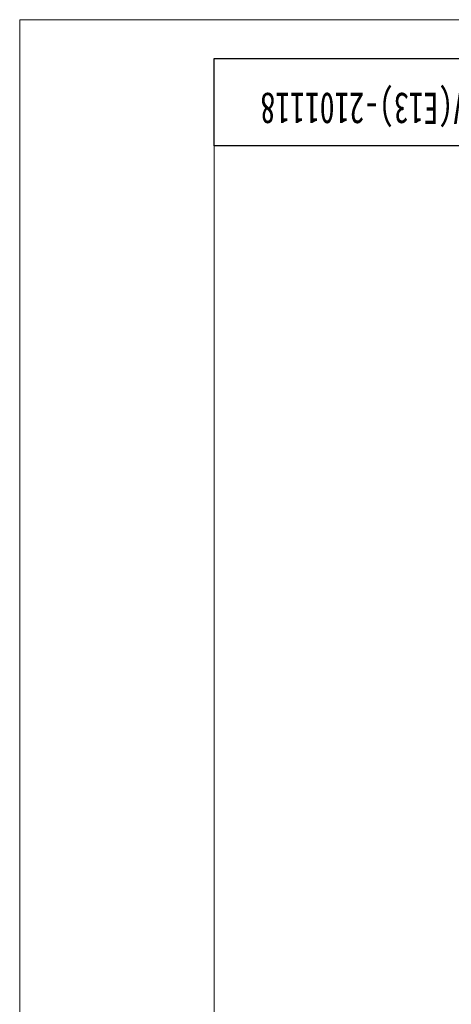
# Model space of a CAD drawing. Header units: millimetres. Extents: x 10048 to 10454, y -5517 to -5290.
# Tile 2 of 5: x 10048 to 10108, y -5427 to -5290. Entities that reach past the tile are written whole.
import ezdxf

# ---------------------------------------------------------------- set-up
doc = ezdxf.new("R2010")
doc.units = ezdxf.units.MM
doc.layers.add('图框', color=7, linetype='CONTINUOUS')
doc.styles.add('SLDTEXTSTYLE2', font='仿宋_GB2312.ttf', dxfattribs={"width": 0.7})

msp = doc.modelspace()

# ---------------------------------------------------------------- linework, layer by layer
at = {"layer": '图框', "linetype": 'Continuous', "lineweight": 18}
for p, q in [((10368.7, -5290.33), (10047.94, -5290.33)), ((10047.94, -5517.13), (10047.94, -5290.33)), ((10074.94, -5511.73), (10074.94, -5301.13))]:
    msp.add_line(p, q, dxfattribs=at)
at = {"layer": '图框'}
for points in [[(10074.94, -5295.73), (10363.3, -5295.73), (10363.3, -5511.73)], [(10135.42, -5307.82), (10074.94, -5307.82), (10074.94, -5295.73), (10135.42, -5295.73), (10135.42, -5307.82)]]:
    msp.add_lwpolyline(points, dxfattribs=at)

# ---------------------------------------------------------------- texts
at = {"layer": '图框', "insert": (10104.99, -5304.8), "char_height": 4.32, "attachment_point": 2, "rotation": 180, "style": 'SLDTEXTSTYLE2'}
msp.add_mtext('MGL-B-BZEV(E13)-2101118', dxfattribs=at)

doc.saveas('drawing.dxf')
